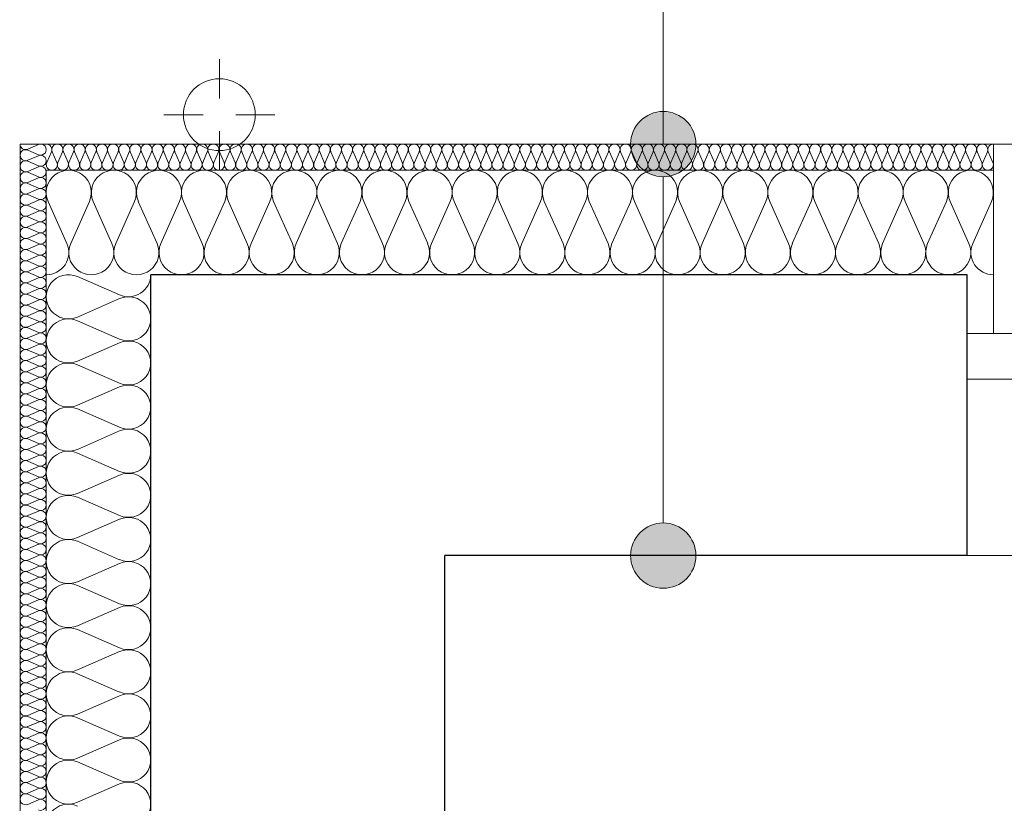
# Model space of a CAD drawing. Extents: x -438200 to -357500, y 15000 to 163871.
# Tile 46 of 148: x -430486 to -428978, y 81470 to 82670. Entities that reach past the tile are written whole.
import ezdxf

# ---------------------------------------------------------------- set-up
doc = ezdxf.new("R2010")
doc.units = 0
doc.header["$MEASUREMENT"] = 0
for name, color, linetype in [('#podkład', 252, 'Continuous'), ('Arch ocieplenie', 252, 'Continuous'), ('Arch opisy', 252, 'Continuous'), ('Inwent Izolacje', 252, 'Continuous')]:
    doc.layers.add(name, color=color, linetype=linetype)
for name, color, linetype, lineweight in [('Arch ocieplenie_Nr_Pióra__9', 252, 'Continuous', 13), ('Arch opisy_Nr_Pióra__21', 252, 'Continuous', 9), ('Arch wykończenie_Nr_Pióra__3', 252, 'Continuous', 18), ('INWENT DACH_Nr_Pióra__21', 252, 'Continuous', 9), ('Inwent Izolacje_Nr_Pióra__2', 252, 'Continuous', 13), ('INWENT. OKNA_Nr_Pióra__5', 252, 'Continuous', 13), ('INWENT.ŚCIANY_Nr_Pióra__1', 252, 'Continuous', 25), ('INWENT.ŚCIANY_Nr_Pióra__2', 252, 'Continuous', 13), ('INWENT.ŚCIANY_Nr_Pióra__21', 252, 'Continuous', 9)]:
    doc.layers.add(name, color=color, linetype=linetype, lineweight=lineweight)

# ---------------------------------------------------------------- blocks, each defined once
blk = doc.blocks.new('Izolacja cieplna 14_200', base_point=(-430484.9, 72292.6))
at = {"layer": 'Arch ocieplenie_Nr_Pióra__9', "linetype": 'Continuous'}
for p, q in [((-430456.9, 72291.9), (-430473, 72284.8)), ((-430473, 72283.4), (-430456.9, 72276.3)), ((-430456.9, 72274.9), (-430473, 72267.8)), ((-430473, 72266.4), (-430456.9, 72259.3)), ((-430456.9, 72257.9), (-430473, 72250.8)), ((-430473, 72249.4), (-430456.9, 72242.3)), ((-430456.9, 72240.9), (-430473, 72233.8)), ((-430473, 72232.4), (-430456.9, 72225.3)), ((-430456.9, 72223.9), (-430473, 72216.8)), ((-430473, 72215.4), (-430456.9, 72208.3)), ((-430456.9, 72206.9), (-430473, 72199.8)), ((-430473, 72198.4), (-430456.9, 72191.3)), ((-430456.9, 72189.9), (-430473, 72182.8)), ((-430473, 72181.4), (-430456.9, 72174.3)), ((-430456.9, 72172.9), (-430473, 72165.8)), ((-430473, 72164.4), (-430456.9, 72157.3)), ((-430456.9, 72155.9), (-430473, 72148.8)), ((-430473, 72147.4), (-430456.9, 72140.3)), ((-430456.9, 72138.9), (-430473, 72131.8)), ((-430473, 72130.4), (-430456.9, 72123.3)), ((-430456.9, 72121.9), (-430473, 72114.8)), ((-430473, 72113.4), (-430456.9, 72106.3)), ((-430456.9, 72104.9), (-430473, 72097.8)), ((-430473, 72096.4), (-430456.9, 72089.3)), ((-430456.9, 72087.9), (-430473, 72080.8)), ((-430473, 72079.4), (-430456.9, 72072.3)), ((-430456.9, 72070.9), (-430473, 72063.8)), ((-430473, 72062.4), (-430456.9, 72055.3)), ((-430456.9, 72053.9), (-430473, 72046.8)), ((-430473, 72045.4), (-430456.9, 72038.3)), ((-430456.9, 72036.9), (-430473, 72029.8)), ((-430473, 72028.4), (-430456.9, 72021.3)), ((-430456.9, 72019.9), (-430473, 72012.8)), ((-430473, 72011.4), (-430456.9, 72004.3)), ((-430456.9, 72002.9), (-430473, 71995.8)), ((-430473, 71994.4), (-430456.9, 71987.3)), ((-430456.9, 71985.9), (-430473, 71978.8)), ((-430473, 71977.4), (-430456.9, 71970.3)), ((-430456.9, 71968.9), (-430473, 71961.8)), ((-430473, 71960.4), (-430456.9, 71953.3)), ((-430456.9, 71951.9), (-430473, 71944.8)), ((-430473, 71943.4), (-430456.9, 71936.3)), ((-430456.9, 71934.9), (-430473, 71927.8)), ((-430473, 71926.4), (-430456.9, 71919.3)), ((-430456.9, 71917.9), (-430473, 71910.8)), ((-430473, 71909.4), (-430456.9, 71902.3)), ((-430456.9, 71900.9), (-430473, 71893.8)), ((-430473, 71892.4), (-430456.9, 71885.3)), ((-430456.9, 71883.9), (-430473, 71876.8)), ((-430473, 71875.4), (-430456.9, 71868.3)), ((-430456.9, 71866.9), (-430473, 71859.8)), ((-430473, 71858.4), (-430456.9, 71851.3)), ((-430456.9, 71849.9), (-430473, 71842.8)), ((-430473, 71841.4), (-430456.9, 71834.3)), ((-430456.9, 71832.9), (-430473, 71825.8)), ((-430473, 71824.4), (-430456.9, 71817.3)), ((-430456.9, 71815.9), (-430473, 71808.8)), ((-430473, 71807.4), (-430456.9, 71800.3)), ((-430456.9, 71798.9), (-430473, 71791.8)), ((-430473, 71790.4), (-430456.9, 71783.3)), ((-430456.9, 71781.9), (-430473, 71774.8)), ((-430473, 71773.4), (-430456.9, 71766.3)), ((-430456.9, 71764.9), (-430473, 71757.8)), ((-430473, 71756.4), (-430456.9, 71749.3)), ((-430456.9, 71747.9), (-430473, 71740.8)), ((-430473, 71739.4), (-430456.9, 71732.3)), ((-430456.9, 71730.9), (-430473, 71723.8)), ((-430473, 71722.4), (-430456.9, 71715.3)), ((-430456.9, 71713.9), (-430473, 71706.8)), ((-430473, 71705.4), (-430456.9, 71698.3)), ((-430456.9, 71696.9), (-430473, 71689.8)), ((-430473, 71688.4), (-430456.9, 71681.3)), ((-430456.9, 71679.9), (-430473, 71672.8)), ((-430473, 71671.4), (-430456.9, 71664.3)), ((-430456.9, 71662.9), (-430473, 71655.8)), ((-430473, 71654.4), (-430456.9, 71647.3)), ((-430456.9, 71645.9), (-430473, 71638.8)), ((-430473, 71637.4), (-430456.9, 71630.3)), ((-430456.9, 71628.9), (-430473, 71621.8)), ((-430473, 71620.4), (-430456.9, 71613.3)), ((-430456.9, 71611.9), (-430473, 71604.8)), ((-430473, 71603.4), (-430456.9, 71596.3)), ((-430456.9, 71594.9), (-430473, 71587.8)), ((-430473, 71586.4), (-430456.9, 71579.3)), ((-430456.9, 71577.9), (-430473, 71570.8)), ((-430473, 71569.4), (-430456.9, 71562.3)), ((-430456.9, 71560.9), (-430473, 71553.8)), ((-430473, 71552.4), (-430456.9, 71545.3)), ((-430456.9, 71543.9), (-430473, 71536.8)), ((-430473, 71535.4), (-430456.9, 71528.3)), ((-430456.9, 71526.9), (-430473, 71519.8)), ((-430473, 71518.4), (-430456.9, 71511.3)), ((-430456.9, 71509.9), (-430473, 71502.8)), ((-430473, 71501.4), (-430456.9, 71494.3)), ((-430456.9, 71492.9), (-430473, 71485.8)), ((-430473, 71484.4), (-430456.9, 71477.3)), ((-430456.9, 71475.9), (-430473, 71468.8)), ((-430473, 71467.4), (-430456.9, 71460.3)), ((-430456.9, 71458.9), (-430473, 71451.8)), ((-430473, 71450.4), (-430456.9, 71443.3)), ((-430456.9, 71441.9), (-430473, 71434.8)), ((-430473, 71433.4), (-430456.9, 71426.3)), ((-430456.9, 71424.9), (-430473, 71417.8)), ((-430473, 71416.4), (-430456.9, 71409.3)), ((-430456.9, 71407.9), (-430473, 71400.8)), ((-430473, 71399.4), (-430456.9, 71392.3)), ((-430456.9, 71390.9), (-430473, 71383.8)), ((-430473, 71382.4), (-430456.9, 71375.3)), ((-430456.9, 71373.9), (-430473, 71366.8)), ((-430473, 71365.4), (-430456.9, 71358.3)), ((-430456.9, 71356.9), (-430473, 71349.8)), ((-430473, 71348.4), (-430456.9, 71341.3)), ((-430456.9, 71339.9), (-430473, 71332.8)), ((-430473, 71331.4), (-430456.9, 71324.3)), ((-430456.9, 71322.9), (-430473, 71315.8)), ((-430473, 71314.4), (-430456.9, 71307.3)), ((-430456.9, 71305.9), (-430473, 71298.8)), ((-430473, 71297.4), (-430456.9, 71290.3)), ((-430456.9, 71288.9), (-430473, 71281.8))]:
    blk.add_line(p, q, dxfattribs=at)
for centre, start_param, end_param in [((-430476.4, 72292.6), 3.141593, 5.125182), ((-430453.5, 72284.1), 4.299595, 8.266775), ((-430476.4, 72275.6), 1.158004, 5.125183), ((-430453.5, 72267.1), 4.299595, 8.266775), ((-430476.4, 72258.6), 1.158004, 5.125183), ((-430476.4, 72241.6), 1.158004, 5.125183), ((-430453.5, 72250.1), 4.299595, 8.266775), ((-430476.4, 72224.6), 1.158004, 5.125183), ((-430453.5, 72233.1), 4.299595, 8.266775), ((-430476.4, 72207.6), 1.158004, 5.125183), ((-430453.5, 72216.1), 4.299595, 8.266775), ((-430453.5, 72199.1), 4.299595, 8.266775), ((-430476.4, 72190.6), 1.158004, 5.125183), ((-430453.5, 72182.1), 4.299595, 8.266775), ((-430476.4, 72173.6), 1.158004, 5.125183), ((-430453.5, 72165.1), 4.299595, 8.266775), ((-430476.4, 72156.6), 1.158004, 5.125183), ((-430453.5, 72148.1), 4.299595, 8.266775), ((-430476.4, 72139.6), 1.158004, 5.125183), ((-430453.5, 72131.1), 4.299595, 8.266775), ((-430476.4, 72122.6), 1.158004, 5.125183), ((-430476.4, 72105.6), 1.158004, 5.125183), ((-430453.5, 72114.1), 4.299595, 8.266775), ((-430476.4, 72088.6), 1.158004, 5.125183), ((-430453.5, 72097.1), 4.299595, 8.266775), ((-430476.4, 72071.6), 1.158004, 5.125183), ((-430453.5, 72080.1), 4.299595, 8.266775), ((-430453.5, 72063.1), 4.299595, 8.266775), ((-430476.4, 72054.6), 1.158004, 5.125183), ((-430453.5, 72046.1), 4.299595, 8.266775), ((-430476.4, 72037.6), 1.158004, 5.125183), ((-430453.5, 72029.1), 4.299595, 8.266775), ((-430476.4, 72020.6), 1.158004, 5.125183), ((-430453.5, 72012.1), 4.299595, 8.266775), ((-430476.4, 72003.6), 1.158004, 5.125183), ((-430453.5, 71995.1), 4.299595, 8.266775), ((-430476.4, 71986.6), 1.158004, 5.125183), ((-430476.4, 71969.6), 1.158004, 5.125183), ((-430453.5, 71978.1), 4.299595, 8.266775), ((-430476.4, 71952.6), 1.158004, 5.125183), ((-430453.5, 71961.1), 4.299595, 8.266775), ((-430476.4, 71935.6), 1.158004, 5.125183), ((-430453.5, 71944.1), 4.299595, 8.266775), ((-430453.5, 71927.1), 4.299595, 8.266775), ((-430476.4, 71918.6), 1.158004, 5.125183), ((-430453.5, 71910.1), 4.299595, 8.266775), ((-430476.4, 71901.6), 1.158004, 5.125183), ((-430453.5, 71893.1), 4.299595, 8.266775), ((-430476.4, 71884.6), 1.158004, 5.125183), ((-430453.5, 71876.1), 4.299595, 8.266775), ((-430476.4, 71867.6), 1.158004, 5.125183), ((-430476.4, 71850.6), 1.158004, 5.125183), ((-430453.5, 71859.1), 4.299595, 8.266775), ((-430476.4, 71833.6), 1.158004, 5.125183), ((-430453.5, 71842.1), 4.299595, 8.266775), ((-430476.4, 71816.6), 1.158004, 5.125183), ((-430453.5, 71825.1), 4.299595, 8.266775), ((-430476.4, 71799.6), 1.158004, 5.125183), ((-430453.5, 71808.1), 4.299595, 8.266775), ((-430453.5, 71791.1), 4.299595, 8.266775), ((-430476.4, 71782.6), 1.158004, 5.125183), ((-430453.5, 71774.1), 4.299595, 8.266775), ((-430476.4, 71765.6), 1.158004, 5.125183), ((-430453.5, 71757.1), 4.299595, 8.266775), ((-430476.4, 71748.6), 1.158004, 5.125183), ((-430453.5, 71740.1), 4.299595, 8.266775), ((-430476.4, 71731.6), 1.158004, 5.125183), ((-430476.4, 71714.6), 1.158004, 5.125183), ((-430453.5, 71723.1), 4.299595, 8.266775), ((-430476.4, 71697.6), 1.158004, 5.125183), ((-430453.5, 71706.1), 4.299595, 8.266775), ((-430476.4, 71680.6), 1.158004, 5.125183), ((-430453.5, 71689.1), 4.299595, 8.266775), ((-430476.4, 71663.6), 1.158004, 5.125183), ((-430453.5, 71672.1), 4.299595, 8.266775), ((-430453.5, 71655.1), 4.299595, 8.266775), ((-430476.4, 71646.6), 1.158004, 5.125183), ((-430453.5, 71638.1), 4.299595, 8.266775), ((-430476.4, 71629.6), 1.158004, 5.125183), ((-430453.5, 71621.1), 4.299595, 8.266775), ((-430476.4, 71612.6), 1.158004, 5.125183), ((-430453.5, 71604.1), 4.299595, 8.266775), ((-430476.4, 71595.6), 1.158004, 5.125183), ((-430476.4, 71578.6), 1.158004, 5.125183), ((-430453.5, 71587.1), 4.299595, 8.266775), ((-430476.4, 71561.6), 1.158004, 5.125183), ((-430453.5, 71570.1), 4.299595, 8.266775), ((-430476.4, 71544.6), 1.158004, 5.125183), ((-430453.5, 71553.1), 4.299595, 8.266775), ((-430453.5, 71536.1), 4.299595, 8.266775), ((-430476.4, 71527.6), 1.158004, 5.125183), ((-430453.5, 71519.1), 4.299595, 8.266775), ((-430476.4, 71510.6), 1.158004, 5.125183), ((-430453.5, 71502.1), 4.299595, 8.266775), ((-430476.4, 71493.6), 1.158004, 5.125183), ((-430453.5, 71485.1), 4.299595, 8.266775), ((-430476.4, 71476.6), 1.158004, 5.125183), ((-430453.5, 71468.1), 4.299595, 8.266775), ((-430476.4, 71459.6), 1.158004, 5.125183), ((-430476.4, 71442.6), 1.158004, 5.125183), ((-430453.5, 71451.1), 4.299595, 8.266775), ((-430476.4, 71425.6), 1.158004, 5.125183), ((-430453.5, 71434.1), 4.299595, 8.266775), ((-430476.4, 71408.6), 1.158004, 5.125183), ((-430453.5, 71417.1), 4.299595, 8.266775), ((-430453.5, 71400.1), 4.299595, 8.266775), ((-430476.4, 71391.6), 1.158004, 5.125183), ((-430453.5, 71383.1), 4.299595, 8.266775), ((-430476.4, 71374.6), 1.158004, 5.125183), ((-430453.5, 71366.1), 4.299595, 8.266775), ((-430476.4, 71357.6), 1.158004, 5.125183), ((-430453.5, 71349.1), 4.299595, 8.266775), ((-430476.4, 71340.6), 1.158004, 5.125183), ((-430453.5, 71332.1), 4.299595, 8.266775), ((-430476.4, 71323.6), 1.158004, 5.125183), ((-430476.4, 71306.6), 1.158004, 5.125183), ((-430453.5, 71315.1), 4.299595, 8.266775), ((-430476.4, 71289.6), 1.158004, 5.125183), ((-430453.5, 71298.1), 4.299595, 8.266775), ((-430453.5, 71281.1), 4.299595, 8.266775)]:
    blk.add_ellipse(centre, major_axis=(8.51, 0), ratio=0.999163, start_param=start_param, end_param=end_param, dxfattribs=at)
blk = doc.blocks.new('Izolacja cieplna 14_201', base_point=(-428994.9, 72292.6))
at = {"layer": 'Arch ocieplenie_Nr_Pióra__9', "linetype": 'Continuous'}
for p, q in [((-430437.1, 72280.7), (-430444.2, 72264.5)), ((-430428.6, 72264.5), (-430435.7, 72280.7)), ((-430420.1, 72280.7), (-430427.2, 72264.5)), ((-430411.5, 72264.5), (-430418.6, 72280.7)), ((-430403, 72280.7), (-430410.1, 72264.5)), ((-430394.5, 72264.5), (-430401.6, 72280.7)), ((-430386, 72280.7), (-430393.1, 72264.5)), ((-430377.4, 72264.5), (-430384.5, 72280.7)), ((-430368.9, 72280.7), (-430376, 72264.5)), ((-430360.4, 72264.5), (-430367.5, 72280.7)), ((-430351.8, 72280.7), (-430358.9, 72264.5)), ((-430343.3, 72264.5), (-430350.4, 72280.7)), ((-430334.8, 72280.7), (-430341.9, 72264.5)), ((-430326.2, 72264.5), (-430333.3, 72280.7)), ((-430317.7, 72280.7), (-430324.8, 72264.5)), ((-430309.2, 72264.5), (-430316.3, 72280.7)), ((-430300.7, 72280.7), (-430307.8, 72264.5)), ((-430292.1, 72264.5), (-430299.2, 72280.7)), ((-430283.6, 72280.7), (-430290.7, 72264.5)), ((-430275.1, 72264.5), (-430282.2, 72280.7)), ((-430266.5, 72280.7), (-430273.6, 72264.5)), ((-430258, 72264.5), (-430265.1, 72280.7)), ((-430249.5, 72280.7), (-430256.6, 72264.5)), ((-430241, 72264.5), (-430248.1, 72280.7)), ((-430232.4, 72280.7), (-430239.5, 72264.5)), ((-430223.9, 72264.5), (-430231, 72280.7)), ((-430215.4, 72280.7), (-430222.5, 72264.5)), ((-430206.8, 72264.5), (-430213.9, 72280.7)), ((-430198.3, 72280.7), (-430205.4, 72264.5)), ((-430189.8, 72264.5), (-430196.9, 72280.7)), ((-430181.2, 72280.7), (-430188.3, 72264.5)), ((-430172.7, 72264.5), (-430179.8, 72280.7)), ((-430164.2, 72280.7), (-430171.3, 72264.5)), ((-430155.7, 72264.5), (-430162.8, 72280.7)), ((-430147.1, 72280.7), (-430154.2, 72264.5)), ((-430138.6, 72264.5), (-430145.7, 72280.7)), ((-430130.1, 72280.7), (-430137.2, 72264.5)), ((-430121.5, 72264.5), (-430128.6, 72280.7)), ((-430113, 72280.7), (-430120.1, 72264.5)), ((-430104.5, 72264.5), (-430111.6, 72280.7)), ((-430096, 72280.7), (-430103.1, 72264.5)), ((-430087.4, 72264.5), (-430094.5, 72280.7)), ((-430078.9, 72280.7), (-430086, 72264.5)), ((-430070.4, 72264.5), (-430077.5, 72280.7)), ((-430061.8, 72280.7), (-430068.9, 72264.5)), ((-430053.3, 72264.5), (-430060.4, 72280.7)), ((-430044.8, 72280.7), (-430051.9, 72264.5)), ((-430036.2, 72264.5), (-430043.3, 72280.7)), ((-430027.7, 72280.7), (-430034.8, 72264.5)), ((-430019.2, 72264.5), (-430026.3, 72280.7)), ((-430010.7, 72280.7), (-430017.8, 72264.5)), ((-430002.1, 72264.5), (-430009.2, 72280.7)), ((-429993.6, 72280.7), (-430000.7, 72264.5)), ((-429985.1, 72264.5), (-429992.2, 72280.7)), ((-429976.5, 72280.7), (-429983.6, 72264.5)), ((-429968, 72264.5), (-429975.1, 72280.7)), ((-429959.5, 72280.7), (-429966.6, 72264.5)), ((-429951, 72264.5), (-429958.1, 72280.7)), ((-429942.4, 72280.7), (-429949.5, 72264.5)), ((-429933.9, 72264.5), (-429941, 72280.7)), ((-429925.4, 72280.7), (-429932.5, 72264.5)), ((-429916.8, 72264.5), (-429923.9, 72280.7)), ((-429908.3, 72280.7), (-429915.4, 72264.5)), ((-429899.8, 72264.5), (-429906.9, 72280.7)), ((-429891.2, 72280.7), (-429898.3, 72264.5)), ((-429882.7, 72264.5), (-429889.8, 72280.7)), ((-429874.2, 72280.7), (-429881.3, 72264.5)), ((-429865.7, 72264.5), (-429872.8, 72280.7)), ((-429857.1, 72280.7), (-429864.2, 72264.5)), ((-429848.6, 72264.5), (-429855.7, 72280.7)), ((-429840.1, 72280.7), (-429847.2, 72264.5)), ((-429831.5, 72264.5), (-429838.6, 72280.7)), ((-429823, 72280.7), (-429830.1, 72264.5)), ((-429814.5, 72264.5), (-429821.6, 72280.7)), ((-429806, 72280.7), (-429813.1, 72264.5)), ((-429797.4, 72264.5), (-429804.5, 72280.7)), ((-429788.9, 72280.7), (-429796, 72264.5)), ((-429780.4, 72264.5), (-429787.5, 72280.7)), ((-429771.8, 72280.7), (-429778.9, 72264.5)), ((-429763.3, 72264.5), (-429770.4, 72280.7)), ((-429754.8, 72280.7), (-429761.9, 72264.5)), ((-429746.3, 72264.5), (-429753.3, 72280.7)), ((-429737.7, 72280.7), (-429744.8, 72264.5)), ((-429729.2, 72264.5), (-429736.3, 72280.7)), ((-429720.7, 72280.7), (-429727.8, 72264.5)), ((-429712.1, 72264.5), (-429719.2, 72280.7)), ((-429703.6, 72280.7), (-429710.7, 72264.5)), ((-429695.1, 72264.5), (-429702.2, 72280.7)), ((-429686.5, 72280.7), (-429693.6, 72264.5)), ((-429678, 72264.5), (-429685.1, 72280.7)), ((-429669.5, 72280.7), (-429676.6, 72264.5)), ((-429661, 72264.5), (-429668.1, 72280.7)), ((-429652.4, 72280.7), (-429659.5, 72264.5)), ((-429643.9, 72264.5), (-429651, 72280.7)), ((-429635.4, 72280.7), (-429642.5, 72264.5)), ((-429626.8, 72264.5), (-429633.9, 72280.7)), ((-429618.3, 72280.7), (-429625.4, 72264.5)), ((-429609.8, 72264.5), (-429616.9, 72280.7)), ((-429601.3, 72280.7), (-429608.3, 72264.5)), ((-429592.7, 72264.5), (-429599.8, 72280.7)), ((-429584.2, 72280.7), (-429591.3, 72264.5)), ((-429575.7, 72264.5), (-429582.8, 72280.7)), ((-429567.1, 72280.7), (-429574.2, 72264.5)), ((-429558.6, 72264.5), (-429565.7, 72280.7)), ((-429550.1, 72280.7), (-429557.2, 72264.5)), ((-429541.5, 72264.5), (-429548.6, 72280.7)), ((-429533, 72280.7), (-429540.1, 72264.5)), ((-429524.5, 72264.5), (-429531.6, 72280.7)), ((-429516, 72280.7), (-429523.1, 72264.5)), ((-429507.4, 72264.5), (-429514.5, 72280.7)), ((-429498.9, 72280.7), (-429506, 72264.5)), ((-429490.4, 72264.5), (-429497.5, 72280.7)), ((-429481.8, 72280.7), (-429488.9, 72264.5)), ((-429473.3, 72264.5), (-429480.4, 72280.7)), ((-429464.8, 72280.7), (-429471.9, 72264.5)), ((-429456.3, 72264.5), (-429463.3, 72280.7)), ((-429447.7, 72280.7), (-429454.8, 72264.5)), ((-429439.2, 72264.5), (-429446.3, 72280.7)), ((-429430.7, 72280.7), (-429437.8, 72264.5)), ((-429422.1, 72264.5), (-429429.2, 72280.7)), ((-429413.6, 72280.7), (-429420.7, 72264.5)), ((-429405.1, 72264.5), (-429412.2, 72280.7)), ((-429396.5, 72280.7), (-429403.6, 72264.5)), ((-429388, 72264.5), (-429395.1, 72280.7)), ((-429379.5, 72280.7), (-429386.6, 72264.5)), ((-429371, 72264.5), (-429378.1, 72280.7)), ((-429362.4, 72280.7), (-429369.5, 72264.5)), ((-429353.9, 72264.5), (-429361, 72280.7)), ((-429345.4, 72280.7), (-429352.5, 72264.5)), ((-429336.8, 72264.5), (-429343.9, 72280.7)), ((-429328.3, 72280.7), (-429335.4, 72264.5)), ((-429319.8, 72264.5), (-429326.9, 72280.7)), ((-429311.3, 72280.7), (-429318.3, 72264.5)), ((-429302.7, 72264.5), (-429309.8, 72280.7)), ((-429294.2, 72280.7), (-429301.3, 72264.5)), ((-429285.7, 72264.5), (-429292.8, 72280.7)), ((-429277.1, 72280.7), (-429284.2, 72264.5)), ((-429268.6, 72264.5), (-429275.7, 72280.7)), ((-429260.1, 72280.7), (-429267.2, 72264.5)), ((-429251.5, 72264.5), (-429258.6, 72280.7)), ((-429243, 72280.7), (-429250.1, 72264.5)), ((-429234.5, 72264.5), (-429241.6, 72280.7)), ((-429226, 72280.7), (-429233.1, 72264.5)), ((-429217.4, 72264.5), (-429224.5, 72280.7)), ((-429208.9, 72280.7), (-429216, 72264.5)), ((-429200.4, 72264.5), (-429207.5, 72280.7)), ((-429191.8, 72280.7), (-429198.9, 72264.5)), ((-429183.3, 72264.5), (-429190.4, 72280.7)), ((-429174.8, 72280.7), (-429181.9, 72264.5)), ((-429166.3, 72264.5), (-429173.3, 72280.7)), ((-429157.7, 72280.7), (-429164.8, 72264.5)), ((-429149.2, 72264.5), (-429156.3, 72280.7)), ((-429140.7, 72280.7), (-429147.8, 72264.5)), ((-429132.1, 72264.5), (-429139.2, 72280.7)), ((-429123.6, 72280.7), (-429130.7, 72264.5)), ((-429115.1, 72264.5), (-429122.2, 72280.7)), ((-429106.5, 72280.7), (-429113.6, 72264.5)), ((-429098, 72264.5), (-429105.1, 72280.7)), ((-429089.5, 72280.7), (-429096.6, 72264.5)), ((-429081, 72264.5), (-429088.1, 72280.7)), ((-429072.4, 72280.7), (-429079.5, 72264.5)), ((-429063.9, 72264.5), (-429071, 72280.7)), ((-429055.4, 72280.7), (-429062.5, 72264.5)), ((-429046.8, 72264.5), (-429053.9, 72280.7)), ((-429038.3, 72280.7), (-429045.4, 72264.5)), ((-429029.8, 72264.5), (-429036.9, 72280.7)), ((-429021.3, 72280.7), (-429028.3, 72264.5)), ((-429012.7, 72264.5), (-429019.8, 72280.7)), ((-429004.2, 72280.7), (-429011.3, 72264.5)), ((-428995.7, 72264.5), (-429002.8, 72280.7))]:
    blk.add_line(p, q, dxfattribs=at)
for centre, start_param, end_param in [((-430444.9, 72284.1), 2.7288, 4.712389), ((-430427.9, 72284.1), 2.7288, 6.695979), ((-430410.8, 72284.1), 2.7288, 6.695979), ((-430393.8, 72284.1), 2.7288, 6.695979), ((-430376.7, 72284.1), 2.7288, 6.695979), ((-430359.7, 72284.1), 2.7288, 6.695979), ((-430342.6, 72284.1), 2.7288, 6.695979), ((-430325.5, 72284.1), 2.7288, 6.695979), ((-430308.5, 72284.1), 2.7288, 6.695979), ((-430291.4, 72284.1), 2.7288, 6.695979), ((-430274.4, 72284.1), 2.7288, 6.695979), ((-430257.3, 72284.1), 2.7288, 6.695979), ((-430240.2, 72284.1), 2.7288, 6.695979), ((-430223.2, 72284.1), 2.7288, 6.695979), ((-430206.1, 72284.1), 2.7288, 6.695979), ((-430189.1, 72284.1), 2.7288, 6.695979), ((-430172, 72284.1), 2.7288, 6.695979), ((-430154.9, 72284.1), 2.7288, 6.695979), ((-430137.9, 72284.1), 2.7288, 6.695979), ((-430120.8, 72284.1), 2.7288, 6.695979), ((-430103.8, 72284.1), 2.7288, 6.695979), ((-430086.7, 72284.1), 2.7288, 6.695979), ((-430069.7, 72284.1), 2.7288, 6.695979), ((-430052.6, 72284.1), 2.7288, 6.695979), ((-430035.5, 72284.1), 2.7288, 6.695979), ((-430018.5, 72284.1), 2.7288, 6.695979), ((-430001.4, 72284.1), 2.7288, 6.695979), ((-429984.4, 72284.1), 2.7288, 6.695979), ((-429967.3, 72284.1), 2.7288, 6.695979), ((-429950.2, 72284.1), 2.7288, 6.695979), ((-429933.2, 72284.1), 2.7288, 6.695979), ((-429916.1, 72284.1), 2.7288, 6.695979), ((-429899.1, 72284.1), 2.7288, 6.695979), ((-429882, 72284.1), 2.7288, 6.695979), ((-429864.9, 72284.1), 2.7288, 6.695979), ((-429847.9, 72284.1), 2.7288, 6.695979), ((-429830.8, 72284.1), 2.7288, 6.695979), ((-429813.8, 72284.1), 2.7288, 6.695979), ((-429796.7, 72284.1), 2.7288, 6.695979), ((-429779.7, 72284.1), 2.7288, 6.695979), ((-429762.6, 72284.1), 2.7288, 6.695979), ((-429745.5, 72284.1), 2.7288, 6.695979), ((-429728.5, 72284.1), 2.7288, 6.695979), ((-429711.4, 72284.1), 2.7288, 6.695979), ((-429694.4, 72284.1), 2.7288, 6.695979), ((-429677.3, 72284.1), 2.7288, 6.695979), ((-429660.2, 72284.1), 2.7288, 6.695979), ((-429643.2, 72284.1), 2.7288, 6.695979), ((-429626.1, 72284.1), 2.7288, 6.695979), ((-429609.1, 72284.1), 2.7288, 6.695979), ((-429592, 72284.1), 2.7288, 6.695979), ((-429574.9, 72284.1), 2.7288, 6.695979), ((-429557.9, 72284.1), 2.7288, 6.695979), ((-429540.8, 72284.1), 2.7288, 6.695979), ((-429523.8, 72284.1), 2.7288, 6.695979), ((-429506.7, 72284.1), 2.7288, 6.695979), ((-429489.7, 72284.1), 2.7288, 6.695979), ((-429472.6, 72284.1), 2.7288, 6.695979), ((-429455.5, 72284.1), 2.7288, 6.695979), ((-429438.5, 72284.1), 2.7288, 6.695979), ((-429421.4, 72284.1), 2.7288, 6.695979), ((-429404.4, 72284.1), 2.7288, 6.695979), ((-429387.3, 72284.1), 2.7288, 6.695979), ((-429370.2, 72284.1), 2.7288, 6.695979), ((-429353.2, 72284.1), 2.7288, 6.695979), ((-429336.1, 72284.1), 2.7288, 6.695979), ((-429319.1, 72284.1), 2.7288, 6.695979), ((-429302, 72284.1), 2.7288, 6.695979), ((-429284.9, 72284.1), 2.7288, 6.695979), ((-429267.9, 72284.1), 2.7288, 6.695979), ((-429250.8, 72284.1), 2.7288, 6.695979), ((-429233.8, 72284.1), 2.7288, 6.695979), ((-429216.7, 72284.1), 2.7288, 6.695979), ((-429199.7, 72284.1), 2.7288, 6.695979), ((-429182.6, 72284.1), 2.7288, 6.695979), ((-429165.5, 72284.1), 2.7288, 6.695979), ((-429148.5, 72284.1), 2.7288, 6.695979), ((-429131.4, 72284.1), 2.7288, 6.695979), ((-429114.4, 72284.1), 2.7288, 6.695979), ((-429097.3, 72284.1), 2.7288, 6.695979), ((-429080.2, 72284.1), 2.7288, 6.695979), ((-429063.2, 72284.1), 2.7288, 6.695979), ((-429046.1, 72284.1), 2.7288, 6.695979), ((-429029.1, 72284.1), 2.7288, 6.695979), ((-429012, 72284.1), 2.7288, 6.695979), ((-428994.9, 72284.1), 4.712389, 6.695979), ((-430436.4, 72261.1), 5.870392, 9.837571), ((-430419.4, 72261.1), 5.870392, 9.837571), ((-430402.3, 72261.1), 5.870392, 9.837571), ((-430385.2, 72261.1), 5.870392, 9.837571), ((-430368.2, 72261.1), 5.870392, 9.837571), ((-430351.1, 72261.1), 5.870392, 9.837571), ((-430334.1, 72261.1), 5.870392, 9.837571), ((-430317, 72261.1), 5.870392, 9.837571), ((-430299.9, 72261.1), 5.870392, 9.837571), ((-430282.9, 72261.1), 5.870392, 9.837571), ((-430265.8, 72261.1), 5.870392, 9.837571), ((-430248.8, 72261.1), 5.870392, 9.837571), ((-430231.7, 72261.1), 5.870392, 9.837571), ((-430214.7, 72261.1), 5.870392, 9.837571), ((-430197.6, 72261.1), 5.870392, 9.837571), ((-430180.5, 72261.1), 5.870392, 9.837571), ((-430163.5, 72261.1), 5.870392, 9.837571), ((-430146.4, 72261.1), 5.870392, 9.837571), ((-430129.4, 72261.1), 5.870392, 9.837571), ((-430112.3, 72261.1), 5.870392, 9.837571), ((-430095.2, 72261.1), 5.870392, 9.837571), ((-430078.2, 72261.1), 5.870392, 9.837571), ((-430061.1, 72261.1), 5.870392, 9.837571), ((-430044.1, 72261.1), 5.870392, 9.837571), ((-430027, 72261.1), 5.870392, 9.837571), ((-430009.9, 72261.1), 5.870392, 9.837571), ((-429992.9, 72261.1), 5.870392, 9.837571), ((-429975.8, 72261.1), 5.870392, 9.837571), ((-429958.8, 72261.1), 5.870392, 9.837571), ((-429941.7, 72261.1), 5.870392, 9.837571), ((-429924.7, 72261.1), 5.870392, 9.837571), ((-429907.6, 72261.1), 5.870392, 9.837571), ((-429890.5, 72261.1), 5.870392, 9.837571), ((-429873.5, 72261.1), 5.870392, 9.837571), ((-429856.4, 72261.1), 5.870392, 9.837571), ((-429839.4, 72261.1), 5.870392, 9.837571), ((-429822.3, 72261.1), 5.870392, 9.837571), ((-429805.2, 72261.1), 5.870392, 9.837571), ((-429788.2, 72261.1), 5.870392, 9.837571), ((-429771.1, 72261.1), 5.870392, 9.837571), ((-429754.1, 72261.1), 5.870392, 9.837571), ((-429737, 72261.1), 5.870392, 9.837571), ((-429719.9, 72261.1), 5.870392, 9.837571), ((-429702.9, 72261.1), 5.870392, 9.837571), ((-429685.8, 72261.1), 5.870392, 9.837571), ((-429668.8, 72261.1), 5.870392, 9.837571), ((-429651.7, 72261.1), 5.870392, 9.837571), ((-429634.7, 72261.1), 5.870392, 9.837571), ((-429617.6, 72261.1), 5.870392, 9.837571), ((-429600.5, 72261.1), 5.870392, 9.837571), ((-429583.5, 72261.1), 5.870392, 9.837571), ((-429566.4, 72261.1), 5.870392, 9.837571), ((-429549.4, 72261.1), 5.870392, 9.837571), ((-429532.3, 72261.1), 5.870392, 9.837571), ((-429515.2, 72261.1), 5.870392, 9.837571), ((-429498.2, 72261.1), 5.870392, 9.837571), ((-429481.1, 72261.1), 5.870392, 9.837571), ((-429464.1, 72261.1), 5.870392, 9.837571), ((-429447, 72261.1), 5.870392, 9.837571), ((-429429.9, 72261.1), 5.870392, 9.837571), ((-429412.9, 72261.1), 5.870392, 9.837571), ((-429395.8, 72261.1), 5.870392, 9.837571), ((-429378.8, 72261.1), 5.870392, 9.837571), ((-429361.7, 72261.1), 5.870392, 9.837571), ((-429344.7, 72261.1), 5.870392, 9.837571), ((-429327.6, 72261.1), 5.870392, 9.837571), ((-429310.5, 72261.1), 5.870392, 9.837571), ((-429293.5, 72261.1), 5.870392, 9.837571), ((-429276.4, 72261.1), 5.870392, 9.837571), ((-429259.4, 72261.1), 5.870392, 9.837571), ((-429242.3, 72261.1), 5.870392, 9.837571), ((-429225.2, 72261.1), 5.870392, 9.837571), ((-429208.2, 72261.1), 5.870392, 9.837571), ((-429191.1, 72261.1), 5.870392, 9.837571), ((-429174.1, 72261.1), 5.870392, 9.837571), ((-429157, 72261.1), 5.870392, 9.837571), ((-429139.9, 72261.1), 5.870392, 9.837571), ((-429122.9, 72261.1), 5.870392, 9.837571), ((-429105.8, 72261.1), 5.870392, 9.837571), ((-429088.8, 72261.1), 5.870392, 9.837571), ((-429071.7, 72261.1), 5.870392, 9.837571), ((-429054.7, 72261.1), 5.870392, 9.837571), ((-429037.6, 72261.1), 5.870392, 9.837571), ((-429020.5, 72261.1), 5.870392, 9.837571), ((-429003.5, 72261.1), 5.870392, 9.837571)]:
    blk.add_ellipse(centre, major_axis=(-8.53, 0), ratio=0.997388, start_param=start_param, end_param=end_param, dxfattribs=at)
blk = doc.blocks.new('Izolacja cieplna 14_323', base_point=(-430284.9, 67702.6))
at = {"layer": 'Inwent Izolacje_Nr_Pióra__2', "linetype": 'Continuous'}
for p, q in [((-430332.6, 72061.7), (-430397.3, 72089.8)), ((-430397.3, 72027.9), (-430332.6, 72056)), ((-430332.6, 71994.1), (-430397.3, 72022.2)), ((-430397.3, 71960.4), (-430332.6, 71988.5)), ((-430332.6, 71926.6), (-430397.3, 71954.7)), ((-430397.3, 71892.8), (-430332.6, 71920.9)), ((-430332.6, 71859.1), (-430397.3, 71887.2)), ((-430397.3, 71825.3), (-430332.6, 71853.4)), ((-430332.6, 71791.5), (-430397.3, 71819.6)), ((-430397.3, 71757.8), (-430332.6, 71785.9)), ((-430332.6, 71724), (-430397.3, 71752.1)), ((-430397.3, 71690.2), (-430332.6, 71718.3)), ((-430332.6, 71656.4), (-430397.3, 71684.5)), ((-430397.3, 71622.7), (-430332.6, 71650.8)), ((-430332.6, 71588.9), (-430397.3, 71617)), ((-430397.3, 71555.1), (-430332.6, 71583.2)), ((-430332.6, 71521.4), (-430397.3, 71549.5)), ((-430397.3, 71487.6), (-430332.6, 71515.7)), ((-430332.6, 71453.8), (-430397.3, 71481.9)), ((-430397.3, 71420.1), (-430332.6, 71448.2)), ((-430332.6, 71386.3), (-430397.3, 71414.4)), ((-430397.3, 71352.5), (-430332.6, 71380.6)), ((-430332.6, 71318.8), (-430397.3, 71346.9)), ((-430397.3, 71285), (-430332.6, 71313.1))]:
    blk.add_line(p, q, dxfattribs=at)
for centre, start_param, end_param in [((-430410.9, 72058.8), 4.299595, 8.266775), ((-430319, 72092.6), 1.158004, 3.141593), ((-430319, 72025.1), 1.158004, 5.125183), ((-430410.9, 71991.3), 4.299595, 8.266775), ((-430319, 71957.5), 1.158004, 5.125183), ((-430410.9, 71923.8), 4.299595, 8.266775), ((-430319, 71890), 1.158004, 5.125183), ((-430410.9, 71856.2), 4.299595, 8.266775), ((-430319, 71822.5), 1.158004, 5.125183), ((-430410.9, 71788.7), 4.299595, 8.266775), ((-430319, 71754.9), 1.158004, 5.125183), ((-430410.9, 71721.1), 4.299595, 8.266775), ((-430319, 71687.4), 1.158004, 5.125183), ((-430410.9, 71653.6), 4.299595, 8.266775), ((-430319, 71619.8), 1.158004, 5.125183), ((-430410.9, 71586.1), 4.299595, 8.266775), ((-430319, 71552.3), 1.158004, 5.125183), ((-430410.9, 71518.5), 4.299595, 8.266775), ((-430319, 71484.8), 1.158004, 5.125183), ((-430410.9, 71451), 4.299595, 8.266775), ((-430319, 71417.2), 1.158004, 5.125183), ((-430410.9, 71383.5), 4.299595, 8.266775), ((-430319, 71349.7), 1.158004, 5.125183), ((-430410.9, 71315.9), 4.299595, 8.266775), ((-430319, 71282.1), 1.158004, 5.125183), ((-430410.9, 71248.4), 4.299595, 8.266775)]:
    blk.add_ellipse(centre, major_axis=(-34, 0), ratio=0.992381, start_param=start_param, end_param=end_param, dxfattribs=at)
blk = doc.blocks.new('Izolacja cieplna 14_324', base_point=(-430444.9, 72092.6))
at = {"layer": 'Inwent Izolacje_Nr_Pióra__2', "linetype": 'Continuous'}
for p, q in [((-430442, 72204.9), (-430413.3, 72140.3)), ((-430407.5, 72140.3), (-430378.8, 72204.9)), ((-430373, 72204.9), (-430344.3, 72140.3)), ((-430338.5, 72140.3), (-430309.8, 72204.9)), ((-430304, 72204.9), (-430275.2, 72140.3)), ((-430269.4, 72140.3), (-430240.7, 72204.9)), ((-430234.9, 72204.9), (-430206.2, 72140.3)), ((-430200.4, 72140.3), (-430171.7, 72204.9)), ((-430165.9, 72204.9), (-430137.1, 72140.3)), ((-430131.3, 72140.3), (-430102.6, 72204.9)), ((-430096.8, 72204.9), (-430068.1, 72140.3)), ((-430062.3, 72140.3), (-430033.6, 72204.9)), ((-430027.8, 72204.9), (-429999, 72140.3)), ((-429993.2, 72140.3), (-429964.5, 72204.9)), ((-429958.7, 72204.9), (-429930, 72140.3)), ((-429924.2, 72140.3), (-429895.5, 72204.9)), ((-429889.7, 72204.9), (-429860.9, 72140.3)), ((-429855.1, 72140.3), (-429826.4, 72204.9)), ((-429820.6, 72204.9), (-429791.9, 72140.3)), ((-429786.1, 72140.3), (-429757.4, 72204.9)), ((-429751.6, 72204.9), (-429722.8, 72140.3)), ((-429717, 72140.3), (-429688.3, 72204.9)), ((-429682.5, 72204.9), (-429653.8, 72140.3)), ((-429648, 72140.3), (-429619.3, 72204.9)), ((-429613.5, 72204.9), (-429584.8, 72140.3)), ((-429579, 72140.3), (-429550.2, 72204.9)), ((-429544.4, 72204.9), (-429515.7, 72140.3)), ((-429509.9, 72140.3), (-429481.2, 72204.9)), ((-429475.4, 72204.9), (-429446.7, 72140.3)), ((-429440.9, 72140.3), (-429412.1, 72204.9)), ((-429406.3, 72204.9), (-429377.6, 72140.3)), ((-429371.8, 72140.3), (-429343.1, 72204.9)), ((-429337.3, 72204.9), (-429308.6, 72140.3)), ((-429302.8, 72140.3), (-429274, 72204.9)), ((-429268.2, 72204.9), (-429239.5, 72140.3)), ((-429233.7, 72140.3), (-429205, 72204.9)), ((-429199.2, 72204.9), (-429170.5, 72140.3)), ((-429164.7, 72140.3), (-429135.9, 72204.9)), ((-429130.1, 72204.9), (-429101.4, 72140.3)), ((-429095.6, 72140.3), (-429066.9, 72204.9)), ((-429061.1, 72204.9), (-429032.4, 72140.3)), ((-429026.6, 72140.3), (-428997.8, 72204.9))]:
    blk.add_line(p, q, dxfattribs=at)
for centre, start_param, end_param in [((-430410.4, 72218.6), 5.870392, 9.837571), ((-430341.4, 72218.6), 5.870392, 9.837571), ((-430272.3, 72218.6), 5.870392, 9.837571), ((-430203.3, 72218.6), 5.870392, 9.837571), ((-430134.2, 72218.6), 5.870392, 9.837571), ((-430065.2, 72218.6), 5.870392, 9.837571), ((-429996.1, 72218.6), 5.870392, 9.837571), ((-429927.1, 72218.6), 5.870392, 9.837571), ((-429858, 72218.6), 5.870392, 9.837571), ((-429789, 72218.6), 5.870392, 9.837571), ((-429719.9, 72218.6), 5.870392, 9.837571), ((-429650.9, 72218.6), 5.870392, 9.837571), ((-429581.9, 72218.6), 5.870392, 9.837571), ((-429512.8, 72218.6), 5.870392, 9.837571), ((-429443.8, 72218.6), 5.870392, 9.837571), ((-429374.7, 72218.6), 5.870392, 9.837571), ((-429305.7, 72218.6), 5.870392, 9.837571), ((-429236.6, 72218.6), 5.870392, 9.837571), ((-429167.6, 72218.6), 5.870392, 9.837571), ((-429098.5, 72218.6), 5.870392, 9.837571), ((-429029.5, 72218.6), 5.870392, 9.837571), ((-430444.9, 72126.6), 4.712389, 6.695979), ((-430375.9, 72126.6), 2.7288, 6.695979), ((-430306.9, 72126.6), 2.7288, 6.695979), ((-430237.8, 72126.6), 2.7288, 6.695979), ((-430168.8, 72126.6), 2.7288, 6.695979), ((-430099.7, 72126.6), 2.7288, 6.695979), ((-430030.7, 72126.6), 2.7288, 6.695979), ((-429961.6, 72126.6), 2.7288, 6.695979), ((-429892.6, 72126.6), 2.7288, 6.695979), ((-429823.5, 72126.6), 2.7288, 6.695979), ((-429754.5, 72126.6), 2.7288, 6.695979), ((-429685.4, 72126.6), 2.7288, 6.695979), ((-429616.4, 72126.6), 2.7288, 6.695979), ((-429547.3, 72126.6), 2.7288, 6.695979), ((-429478.3, 72126.6), 2.7288, 6.695979), ((-429409.2, 72126.6), 2.7288, 6.695979), ((-429340.2, 72126.6), 2.7288, 6.695979), ((-429271.1, 72126.6), 2.7288, 6.695979), ((-429202.1, 72126.6), 2.7288, 6.695979), ((-429133, 72126.6), 2.7288, 6.695979), ((-429064, 72126.6), 2.7288, 6.695979), ((-428994.9, 72126.6), 2.7288, 4.712389)]:
    blk.add_ellipse(centre, major_axis=(34.5, 0), ratio=0.985653, start_param=start_param, end_param=end_param, dxfattribs=at)
blk = doc.blocks.new('Linia_148', base_point=(-429500.3, 72292.6))
at = {"layer": 'Arch opisy_Nr_Pióra__21', "linetype": 'Continuous'}
blk.add_line((-429500.3, 72292.6), (-429500.3, 74372.4), dxfattribs=at)
blk = doc.blocks.new('Linia_149', base_point=(-429500.3, 71662.6))
at = {"layer": 'Arch opisy_Nr_Pióra__21', "linetype": 'Continuous'}
for points in [[(-429450.3, 72292.6), (-429454.1, 72311.7), (-429464.9, 72328), (-429481.1, 72338.8), (-429500.3, 72342.6), (-429519.4, 72338.8), (-429535.6, 72328), (-429546.5, 72311.7), (-429550.3, 72292.6), (-429546.5, 72273.5), (-429535.6, 72257.3), (-429519.4, 72246.4), (-429500.3, 72242.6), (-429481.1, 72246.4), (-429464.9, 72257.3), (-429454.1, 72273.5)], [(-429450.3, 71662.6), (-429454.1, 71681.7), (-429464.9, 71698), (-429481.1, 71708.8), (-429500.3, 71712.6), (-429519.4, 71708.8), (-429535.6, 71698), (-429546.5, 71681.7), (-429550.3, 71662.6), (-429546.5, 71643.5), (-429535.6, 71627.3), (-429519.4, 71616.4), (-429500.3, 71612.6), (-429481.1, 71616.4), (-429464.9, 71627.3), (-429454.1, 71643.5)]]:
    blk.add_hatch(color=256, dxfattribs=at).paths.add_polyline_path(points, flags=0)
blk.add_line((-429500.3, 71712.6), (-429500.3, 72242.6), dxfattribs=at)
for centre in [(-429500.3, 72292.6), (-429500.3, 71662.6)]:
    blk.add_circle(centre, 50, dxfattribs=at)
blk = doc.blocks.new('piętro')
at = {"layer": 'Arch wykończenie_Nr_Pióra__3', "color": 252, "linetype": 'Continuous'}
for p, q in [((-430484.9, 60054.3), (-430484.9, 64644.3)), ((-428994.9, 64644.3), (-430484.9, 64644.3)), ((-428994.9, 64644.3), (-428994.9, 64354.3))]:
    blk.add_line(p, q, dxfattribs=at)
at = {"layer": 'INWENT DACH_Nr_Pióra__21', "color": 252, "linetype": 'Continuous'}
for p, q in [((-430179.9, 64714.3), (-430179.9, 64774.3)), ((-430204.9, 64689.3), (-430264.9, 64689.3)), ((-430154.9, 64689.3), (-430094.9, 64689.3)), ((-430179.9, 64664.3), (-430179.9, 64604.3))]:
    blk.add_line(p, q, dxfattribs=at)
blk.add_circle((-430179.9, 64689.3), 55, dxfattribs=at)
at = {"layer": 'INWENT. OKNA_Nr_Pióra__5', "color": 252, "linetype": 'Continuous'}
for p, q in [((-429034.9, 64284.3), (-429034.9, 64354.3)), ((-428154.9, 64354.3), (-429034.9, 64354.3)), ((-428154.9, 64284.3), (-429034.9, 64284.3))]:
    blk.add_line(p, q, dxfattribs=at)
at = {"layer": 'INWENT.ŚCIANY_Nr_Pióra__1', "color": 252, "linetype": 'Continuous'}
for p, q in [((-430284.9, 60094.3), (-430284.9, 64444.3)), ((-429034.9, 64444.3), (-430284.9, 64444.3)), ((-429034.9, 64014.3), (-429034.9, 64444.3)), ((-429834.9, 60384.3), (-429834.9, 64014.3)), ((-429034.9, 64014.3), (-429834.9, 64014.3))]:
    blk.add_line(p, q, dxfattribs=at)
at = {"layer": 'INWENT.ŚCIANY_Nr_Pióra__2', "color": 252, "linetype": 'Continuous'}
for p in [(-430444.9, 60054.3), (-428994.9, 64604.3)]:
    blk.add_line(p, (-430444.9, 64604.3), dxfattribs=at)
at = {"layer": 'INWENT.ŚCIANY_Nr_Pióra__21', "color": 252, "linetype": 'Continuous'}
for p, q in [((-428994.9, 64644.3), (-428194.9, 64644.3)), ((-429034.9, 64014.3), (-428154.9, 64014.3))]:
    blk.add_line(p, q, dxfattribs=at)
at = {"layer": 'Arch ocieplenie', "color": 252, "linetype": 'Continuous', "lineweight": 13}
for name, p in [('Izolacja cieplna 14_200', (-430484.9, 64644.3)), ('Izolacja cieplna 14_201', (-428994.9, 64644.3))]:
    blk.add_blockref(name, p, dxfattribs=at)
at = {"layer": 'Arch opisy', "color": 252, "linetype": 'Continuous'}
for name, p in [('Linia_148', (-429500.3, 64644.3)), ('Linia_149', (-429500.3, 64014.3))]:
    blk.add_blockref(name, p, dxfattribs=at)
at = {"layer": 'Inwent Izolacje', "color": 252, "linetype": 'Continuous', "lineweight": 13}
for name, p in [('Izolacja cieplna 14_324', (-430444.9, 64444.3)), ('Izolacja cieplna 14_323', (-430284.9, 60054.3))]:
    blk.add_blockref(name, p, dxfattribs=at)

msp = doc.modelspace()

# ---------------------------------------------------------------- block references
at = {"layer": '#podkład', "color": 3, "lineweight": 50}
msp.add_blockref('piętro', (0, 17835.1), dxfattribs=at)

doc.saveas('drawing.dxf')
